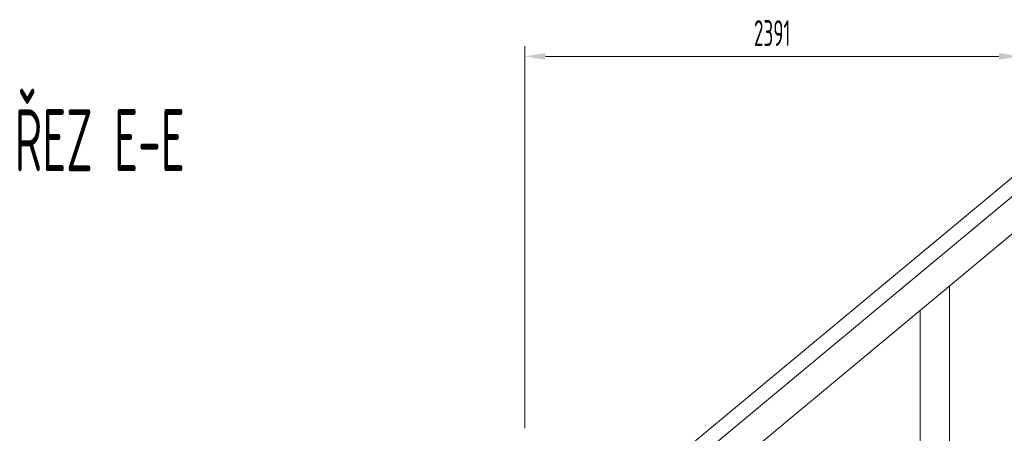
# Model space of a CAD drawing. Header units: millimetres. Extents: x 15940 to 92175, y -24684 to 227664.
# Tile 124 of 132: x 50360 to 55117, y 213145 to 215144. Entities that reach past the tile are written whole.
import ezdxf

# ---------------------------------------------------------------- set-up
doc = ezdxf.new("R2010")
doc.units = ezdxf.units.MM
doc.header["$LTSCALE"] = 0.05
doc.linetypes.add('phl_thick', pattern=[0])
doc.layers.add('VZT_50 POPIS - OBECNE', color=7, linetype='Continuous', lineweight=13)
doc.styles.add('EVORA_125', font='isocp.shx', dxfattribs={"width": 0.6, "height": 125})
doc.styles.add('ISOCP 2.5', font='isocp.shx', dxfattribs={"width": 0.6, "height": 2.5})

msp = doc.modelspace()

# ---------------------------------------------------------------- linework, layer by layer
at = {"layer": 'VZT_50 POPIS - OBECNE', "linetype": 'phl_thick'}
for p, q in [((52799.8, 213169.5), (52799.8, 215016.3)), ((55091, 214966.3), (52899.8, 214966.3))]:
    msp.add_line(p, q, dxfattribs=at)
at = {"layer": 'VZT_50 POPIS - OBECNE', "color": 8, "linetype": 'phl_thick'}
for p, q in [((55191, 214411), (50362.5, 210396.1)), ((50407.4, 210342), (55191.4, 214319.8)), ((55192.2, 214138.8), (50730.8, 210429.2)), ((54851.2, 209938.9), (54851.2, 213855.3)), ((54710.3, 209938.9), (54710.3, 213738.1))]:
    msp.add_line(p, q, dxfattribs=at)
at = {"layer": 'VZT_50 POPIS - OBECNE', "linetype": 'phl_thick'}
for points in [[(52899.8, 214983), (52899.8, 214949.6), (52799.8, 214966.3)], [(55091, 214983), (55091, 214949.6), (55191, 214966.3)]]:
    msp.add_solid(points, dxfattribs=at)

# ---------------------------------------------------------------- texts
at = {"layer": 'VZT_50 POPIS - OBECNE', "linetype": 'phl_thick', "style": 'ISOCP 2.5', "width": 0.6}
msp.add_text('ŘEZ E-E', height=300, dxfattribs=at).set_placement((50335.5, 214411))
at = {"layer": 'VZT_50 POPIS - OBECNE', "linetype": 'phl_thick', "insert": (53995.4, 215078.8), "char_height": 125, "attachment_point": 5, "style": 'EVORA_125'}
msp.add_mtext('\\A1;2391', dxfattribs=at)

doc.saveas('drawing.dxf')
